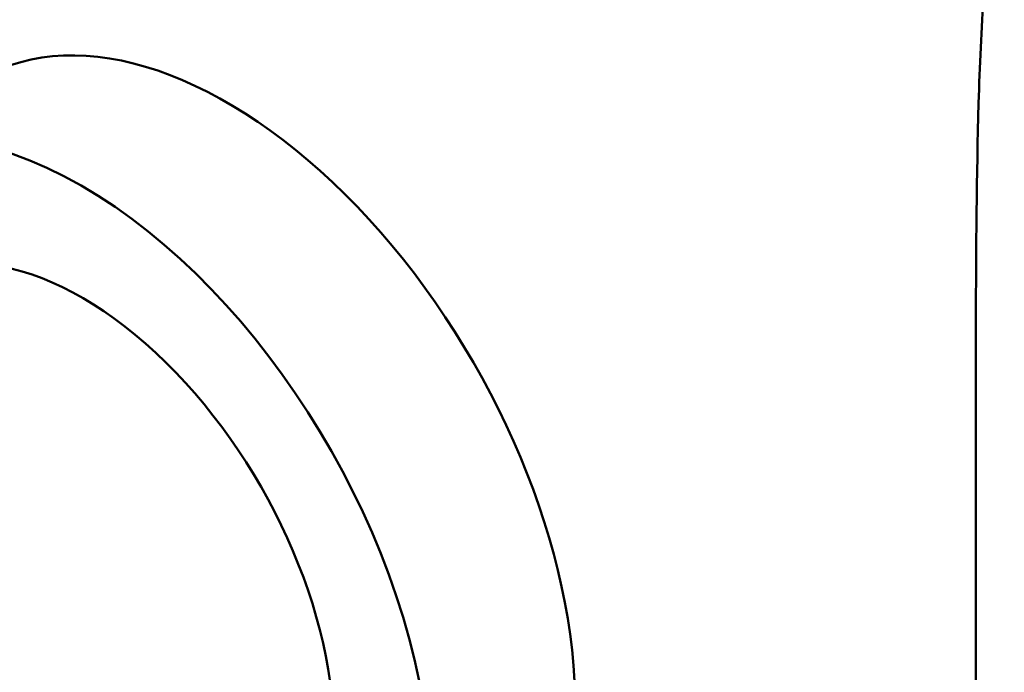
# Model space of a CAD drawing. Header units: millimetres. Extents: x 0 to 2239, y -60 to 841.
# Tile 137 of 161: x 1079.12 to 1086.33, y 232.83 to 237.61. Entities that reach past the tile are written whole.
import ezdxf

# ---------------------------------------------------------------- set-up
doc = ezdxf.new("R2010")
doc.units = ezdxf.units.MM
doc.layers.add('Sichtbar (ISO)', color=7, linetype='Continuous', lineweight=50)

msp = doc.modelspace()

# ---------------------------------------------------------------- linework, layer by layer
at = {"layer": 'Sichtbar (ISO)'}
msp.add_line((1086.1229, 235.3952), (1086.1229, 228.6279), dxfattribs=at)
for centre, major_axis, start_param, end_param in [((1080.6429, 234.0631), (-1.8, 3.1177), 3.948128, 6.283185), ((1079.5822, 233.4508), (-1.8, 3.1177), 4.034478, 7.068583), ((1079.5822, 233.4508), (-1.3, 2.2517), 3.926991, 6.561432)]:
    msp.add_ellipse(centre, major_axis=major_axis, ratio=0.57735, start_param=start_param, end_param=end_param, dxfattribs=at)
msp.add_open_spline([(1086.1229, 235.3952), (1086.1229, 235.9337), (1086.1273, 236.4699), (1086.1428, 236.999), (1086.1509, 237.2719), (1086.1619, 237.5429), (1086.18, 237.8094), (1086.2082, 238.2227), (1086.2536, 238.6253), (1086.3305, 239.0021)], degree=3, knots=[0, 0, 0, 0, 0.0635995, 0.0635995, 0.0635995, 0.0964043, 0.0964043, 0.0964043, 0.1472778, 0.1472778, 0.1472778, 0.1472778], dxfattribs=at)

doc.saveas('drawing.dxf')
